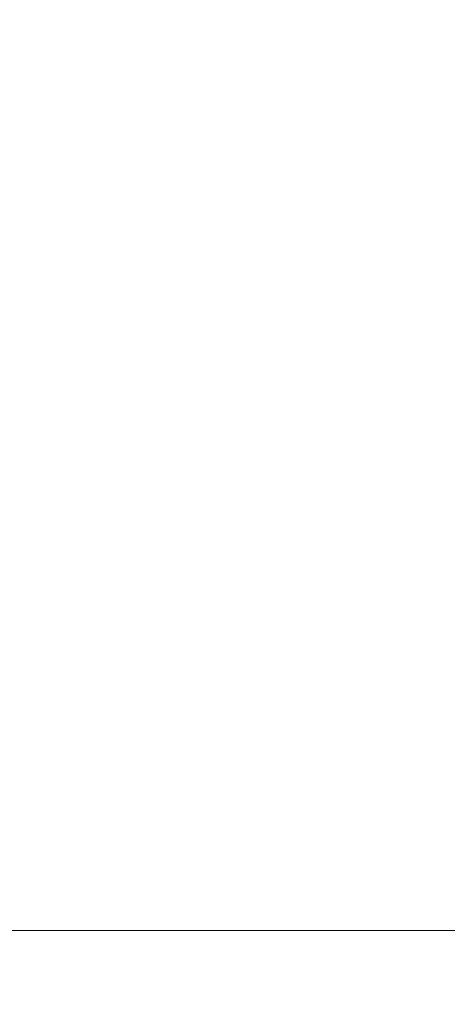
# Model space of a CAD drawing. Extents: x 14625 to 30785, y 7697 to 50667.
# Tile 6 of 42: x 16358 to 16395, y 9092 to 9179. Entities that reach past the tile are written whole.
import ezdxf

# ---------------------------------------------------------------- set-up
doc = ezdxf.new("R2010")
doc.units = 0
doc.linetypes.add('CONTINOUS', pattern=[0])
doc.layers.add('a MECH UWAGI', color=3, linetype='Continuous', plot=False)
doc.layers.add('a MECHANIKA', color=210, linetype='CONTINOUS', lineweight=18)
doc.styles.get("Standard").update_dxf_attribs({"font": 'romans.shx', "width": 0.9})
doc.dimstyles.new('BSC_WYMIARY_ISO-25', dxfattribs={"dimtxt": 2.5, "dimasz": 2.5, "dimexe": 1.25, "dimexo": 0, "dimtad": 1, "dimtxsty": 'Standard', "dimcen": 2.5, "dimclrd": 256, "dimclre": 256, "dimclrt": 7, "dimadec": 0, "dimazin": 0, "dimtfac": 1, "dimtmove": 0, "dimatfit": 3, "dimfxl": 0, "dimlwd": -1, "dimlwe": -1, "dimarcsym": 0})

# ---------------------------------------------------------------- blocks, each defined once
blk = doc.blocks.new('*D1477')
at = {"layer": 'a MECHANIKA'}
for p, q in [((-790, -1328), (-790, -1315.236)), ((790, -1328.005), (790, -1315.236)), ((-777.5, -1321.486), (777.5, -1321.486))]:
    blk.add_line(p, q, dxfattribs=at)
at = {"layer": 'a MECHANIKA', "linetype": 'Continuous'}
for points in [[(-777.5, -1319.403), (-777.5, -1323.57), (-790, -1321.486)], [(777.5, -1319.403), (777.5, -1323.57), (790, -1321.486)]]:
    blk.add_solid(points, dxfattribs=at)
at = {"layer": 'Defpoints', "color": 0, "linetype": 'Continuous'}
for p in [(790, -1321.486), (-790, -1328), (790, -1328.005)]:
    blk.add_point(p, dxfattribs=at)
at = {"layer": 'a MECHANIKA', "color": 7, "linetype": 'Continuous', "insert": (0, -1308.838), "char_height": 12.5, "attachment_point": 5}
blk.add_mtext('platforma 1580 (ZAPADNIA 3)', dxfattribs=at)
blk = doc.blocks.new('napędy-podszybie-platforma')
at = {"layer": 'a MECHANIKA', "linetype": 'Continuous'}
dim = blk.add_linear_dim(base=(790, -1321.486), p1=(-790, -1328), p2=(790, -1328.005), text='platforma <> (ZAPADNIA 3)', dimstyle='BSC_WYMIARY_ISO-25', override={"dimscale": 5, "dimdec": 0, "dimtmove": 1}, dxfattribs=at)
dim.commit()
dim.dimension.update_dxf_attribs({"geometry": '*D1477', "text_midpoint": (0, -1308.838)})

msp = doc.modelspace()

# ---------------------------------------------------------------- block references
at = {"layer": 'a MECH UWAGI', "linetype": 'Continuous'}
msp.add_blockref('napędy-podszybie-platforma', (16995.551, 10420.247), dxfattribs=at)

doc.saveas('drawing.dxf')
